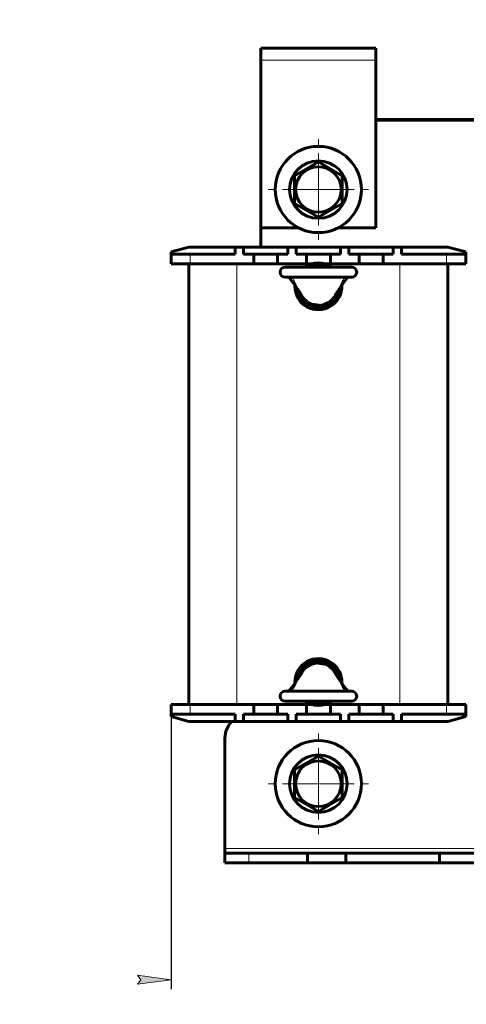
# Model space of a CAD drawing. Header units: millimetres. Extents: x 0 to 420, y 0 to 594.
# Tile 1 of 5: x 0 to 93, y 109 to 314. Entities that reach past the tile are written whole.
import ezdxf

# ---------------------------------------------------------------- set-up
doc = ezdxf.new("R2010")
doc.units = ezdxf.units.MM
for name, pattern in [('K5LT_AXLED', [12, 7.5, -1.5, 1.5, -1.5]), ('K5LT_BASIC', [0]), ('K5LT_THIN', [0])]:
    doc.linetypes.add(name, pattern=pattern)
doc.layers.add('Системный слой', color=7, linetype='Continuous')
doc.styles.add('KDIMTEXTSTYLE', font='GOST_AU.SHX', dxfattribs={"width": 0.96, "oblique": 15, "height": 5})
doc.dimstyles.new('KDIMSTYLE (1.00)', dxfattribs={"dimtxt": 5, "dimasz": 1, "dimexe": 2, "dimexo": 0, "dimgap": 1, "dimtad": 1, "dimtxsty": 'KDIMTEXTSTYLE', "dimsah": 1, "dimcen": 0, "dimdle": 1, "dimadec": 0, "dimazin": 0, "dimtfac": 0.667, "dimtmove": 0, "dimatfit": 3, "dimfxl": 1, "dimtvp": 1, "dimtolj": 1, "dimtzin": 0, "dimarcsym": 0})

# ---------------------------------------------------------------- blocks, each defined once
blk = doc.blocks.new('U4')
at = {"layer": 'Системный слой', "color": 150, "linetype": 'K5LT_BASIC', "lineweight": 60, "true_color": 0x0080ff}
for p, q in [((48.83, 171.17), (53.83, 171.17)), ((59.83, 171.17), (60.95, 171.17)), ((63.72, 171.17), (64.83, 171.17)), ((70.83, 171.17), (75.83, 171.17))]:
    blk.add_line(p, q, dxfattribs=at)
blk = doc.blocks.new('U5')
at = {"layer": 'Системный слой', "color": 150, "linetype": 'K5LT_BASIC', "lineweight": 60, "true_color": 0x0080ff}
for p, q in [((48.83, 263.17), (53.83, 263.17)), ((59.83, 263.17), (60.95, 263.17)), ((63.72, 263.17), (64.83, 263.17)), ((70.83, 263.17), (75.83, 263.17))]:
    blk.add_line(p, q, dxfattribs=at)
blk = doc.blocks.new('U8')
at = {"layer": 'Системный слой', "color": 150, "linetype": 'K5LT_BASIC', "lineweight": 60, "true_color": 0x0080ff}
for p, q in [((50.33, 270.67), (58.21, 270.67)), ((66.46, 270.67), (74.33, 270.67))]:
    blk.add_line(p, q, dxfattribs=at)
blk = doc.blocks.new('U9')
at = {"layer": 'Системный слой', "color": 150, "linetype": 'K5LT_BASIC', "lineweight": 60, "true_color": 0x0080ff}
for p, q in [((56.18, 260.37), (56.8, 259.55)), ((56.8, 259.55), (57.42, 258.7)), ((57.42, 258.7), (58.06, 257.8))]:
    blk.add_line(p, q, dxfattribs=at)
blk = doc.blocks.new('U10')
at = {"layer": 'Системный слой', "color": 150, "linetype": 'K5LT_BASIC', "lineweight": 60, "true_color": 0x0080ff}
for p, q in [((67.86, 259.55), (67.24, 258.7)), ((68.49, 260.37), (67.86, 259.55)), ((67.24, 258.7), (66.61, 257.8))]:
    blk.add_line(p, q, dxfattribs=at)
blk = doc.blocks.new('U11')
at = {"layer": 'Системный слой', "color": 150, "linetype": 'K5LT_BASIC', "lineweight": 60, "true_color": 0x0080ff}
for p, q in [((67.24, 175.64), (66.61, 176.53)), ((67.86, 174.78), (67.24, 175.64)), ((68.49, 173.97), (67.86, 174.78))]:
    blk.add_line(p, q, dxfattribs=at)
blk = doc.blocks.new('U12')
at = {"layer": 'Системный слой', "color": 150, "linetype": 'K5LT_BASIC', "lineweight": 60, "true_color": 0x0080ff}
for p, q in [((56.18, 173.97), (56.8, 174.78)), ((56.8, 174.78), (57.42, 175.63)), ((57.42, 175.63), (58.06, 176.53))]:
    blk.add_line(p, q, dxfattribs=at)
blk = doc.blocks.new('U17')
at = {"layer": 'Системный слой', "color": 150, "linetype": 'K5LT_BASIC', "lineweight": 60, "true_color": 0x0080ff}
for p, q in [((93.08, 265.17), (93.33, 265.17)), ((154.83, 265.17), (155.08, 265.17))]:
    blk.add_line(p, q, dxfattribs=at)
blk = doc.blocks.new('U28')
at = {"layer": 'Системный слой', "color": 150, "linetype": 'K5LT_BASIC', "lineweight": 60, "true_color": 0x0080ff}
for p, q in [((93.33, 169.17), (93.08, 169.17)), ((155.08, 169.17), (154.83, 169.17))]:
    blk.add_line(p, q, dxfattribs=at)
blk = doc.blocks.new('U29')
at = {"layer": 'Системный слой', "color": 150, "linetype": 'K5LT_BASIC', "lineweight": 60, "true_color": 0x0080ff}
for start, end in [(54.7187, 125.2813), (180, 2.4479), (177.5521, 180)]:
    blk.add_arc((62.33, 258.47), 4.9, start, end, dxfattribs=at)
blk = doc.blocks.new('U30')
at = {"layer": 'Системный слой', "color": 150, "linetype": 'K5LT_BASIC', "lineweight": 60, "true_color": 0x0080ff}
for start, end in [(357.5521, 180), (180, 182.4479), (234.7187, 305.2813)]:
    blk.add_arc((62.33, 175.87), 4.9, start, end, dxfattribs=at)
blk = doc.blocks.new('U31')
at = {"layer": 'Системный слой', "color": 150, "linetype": 'K5LT_BASIC', "lineweight": 60, "true_color": 0x0080ff}
for start, end in [(7.0448, 172.9551), (245.38, 294.62)]:
    blk.add_arc((62.33, 175.87), 4.4, start, end, dxfattribs=at)
blk = doc.blocks.new('U32')
at = {"layer": 'Системный слой', "color": 150, "linetype": 'K5LT_BASIC', "lineweight": 60, "true_color": 0x0080ff}
for start, end in [(65.38, 114.62), (187.0448, 352.9551)]:
    blk.add_arc((62.33, 258.47), 4.4, start, end, dxfattribs=at)
blk = doc.blocks.new('U35')
at = {"layer": 'Системный слой', "color": 7, "linetype": 'K5LT_THIN', "lineweight": 18}
for p, q in [((60.55, 255.01), (58.82, 256.55)), ((63.01, 254.67), (60.55, 255.01)), ((65.27, 255.8), (63.01, 254.67)), ((65.84, 256.55), (65.27, 255.8))]:
    blk.add_line(p, q, dxfattribs=at)
for centre, start, end in [((61.45, 258.01), 207.521, 209.0666), ((63.22, 258.01), 330.9338, 332.4786)]:
    blk.add_arc(centre, 3, start, end, dxfattribs=at)
blk = doc.blocks.new('U36')
at = {"layer": 'Системный слой', "color": 7, "linetype": 'K5LT_THIN', "lineweight": 18}
for p, q in [((59.39, 178.53), (61.65, 179.67)), ((61.65, 179.67), (64.12, 179.33)), ((64.12, 179.33), (65.84, 177.79)), ((58.82, 177.79), (59.39, 178.53))]:
    blk.add_line(p, q, dxfattribs=at)
for centre, start, end in [((61.45, 176.33), 150.9338, 152.4786), ((63.22, 176.33), 27.521, 29.0666)]:
    blk.add_arc(centre, 3, start, end, dxfattribs=at)
blk = doc.blocks.new('KDIMARROW_01')
at = {"layer": 'Системный слой'}
blk.add_hatch(color=0, dxfattribs=at).paths.add_polyline_path([(0, 0), (-7, 0.92), (-6.3, 0), (-7, -0.92)])
at = {"layer": 'Системный слой', "color": 0, "linetype": 'K5LT_THIN', "lineweight": 18}
for p, q in [((-6.3, 0), (-7, 0.92)), ((-7, 0.92), (0, 0)), ((0, 0), (-7, -0.92)), ((-7, -0.92), (-6.3, 0)), ((0, 0), (-1, 0))]:
    blk.add_line(p, q, dxfattribs=at)
blk = doc.blocks.new('U40')
at = {"layer": 'Системный слой', "color": 30, "linetype": 'K5LT_AXLED', "lineweight": 18, "true_color": 0xff8000}
for q in [(62.33, 165.67), (51.33, 154.67), (73.33, 154.67), (62.33, 143.67)]:
    blk.add_line((62.33, 154.67), q, dxfattribs=at)
blk = doc.blocks.new('U41')
at = {"layer": 'Системный слой', "color": 30, "linetype": 'K5LT_AXLED', "lineweight": 18, "true_color": 0xff8000}
for q in [(62.33, 289.67), (51.33, 278.67), (73.33, 278.67), (62.33, 267.67)]:
    blk.add_line((62.33, 278.67), q, dxfattribs=at)

msp = doc.modelspace()

# ---------------------------------------------------------------- linework, layer by layer
at = {"layer": 'Системный слой', "color": 150, "linetype": 'K5LT_BASIC', "lineweight": 60, "true_color": 0x0080ff}
for p, q in [((50.334, 308.166), (50.334, 305.666)), ((50.334, 308.166), (74.334, 308.166)), ((74.334, 305.666), (74.334, 308.166)), ((50.334, 305.666), (50.334, 270.666)), ((74.334, 270.666), (74.334, 305.666)), ((74.334, 293.266), (173.834, 293.266)), ((173.834, 293.166), (74.334, 293.166)), ((57.334, 281.553), (62.334, 284.44)), ((62.334, 284.44), (67.334, 281.553)), ((57.334, 275.779), (57.334, 281.553)), ((67.334, 281.553), (67.334, 275.779)), ((62.334, 272.893), (57.334, 275.779)), ((67.334, 275.779), (62.334, 272.893)), ((50.334, 270.666), (50.334, 266.666)), ((35.316, 266.666), (31.584, 265.666)), ((31.584, 265.166), (31.584, 265.666)), ((31.584, 265.166), (35.584, 265.166)), ((31.584, 263.166), (31.584, 265.166)), ((35.316, 266.666), (44.959, 266.666)), ((35.584, 265.166), (44.959, 265.166)), ((44.959, 266.666), (46.709, 266.666)), ((44.959, 265.166), (44.959, 266.666)), ((46.709, 265.166), (46.709, 266.666)), ((46.709, 266.666), (55.959, 266.666)), ((46.709, 265.166), (48.834, 265.166)), ((48.834, 265.166), (48.834, 263.166)), ((51.334, 265.166), (48.834, 265.166)), ((53.834, 265.166), (51.334, 265.166)), ((53.834, 263.166), (53.834, 265.166)), ((53.834, 265.166), (55.959, 265.166)), ((55.959, 265.166), (55.959, 266.666)), ((55.959, 266.666), (57.709, 266.666)), ((57.709, 266.666), (66.959, 266.666)), ((57.709, 265.166), (57.709, 266.666)), ((57.709, 265.166), (59.834, 265.166)), ((62.334, 265.166), (59.834, 265.166)), ((59.834, 265.166), (59.834, 263.166)), ((64.834, 265.166), (62.334, 265.166)), ((64.834, 263.166), (64.834, 265.166)), ((64.834, 265.166), (66.959, 265.166)), ((66.959, 265.166), (66.959, 266.666)), ((66.959, 266.666), (68.709, 266.666)), ((68.709, 266.666), (77.959, 266.666)), ((68.709, 265.166), (68.709, 266.666)), ((68.709, 265.166), (70.834, 265.166)), ((70.834, 265.166), (70.834, 263.166)), ((73.334, 265.166), (70.834, 265.166)), ((75.834, 265.166), (73.334, 265.166)), ((75.834, 263.166), (75.834, 265.166)), ((75.834, 265.166), (77.959, 265.166)), ((77.959, 266.666), (79.709, 266.666)), ((77.959, 265.166), (77.959, 266.666)), ((79.709, 266.666), (89.352, 266.666)), ((79.709, 265.166), (79.709, 266.666)), ((79.709, 265.166), (89.084, 265.166)), ((89.084, 265.166), (93.084, 265.166)), ((93.084, 265.666), (89.352, 266.666)), ((93.084, 265.166), (93.084, 265.666)), ((93.084, 263.166), (93.084, 265.166)), ((31.584, 263.166), (35.584, 263.166)), ((35.334, 171.166), (35.334, 263.166)), ((35.584, 263.166), (48.834, 263.166)), ((53.834, 263.166), (59.834, 263.166)), ((64.834, 263.166), (70.834, 263.166)), ((75.834, 263.166), (89.084, 263.166)), ((89.084, 263.166), (93.084, 263.166)), ((89.334, 171.166), (89.334, 263.166)), ((69.284, 262.466), (55.384, 262.466)), ((69.284, 260.366), (55.384, 260.366)), ((55.384, 173.966), (69.284, 173.966)), ((35.584, 171.166), (31.584, 171.166)), ((31.584, 171.166), (31.584, 169.166)), ((48.834, 171.166), (35.584, 171.166)), ((48.834, 171.166), (48.834, 169.166)), ((53.834, 169.166), (53.834, 171.166)), ((59.834, 171.166), (53.834, 171.166)), ((55.384, 171.866), (69.284, 171.866)), ((59.834, 171.166), (59.834, 169.166)), ((64.834, 169.166), (64.834, 171.166)), ((70.834, 171.166), (64.834, 171.166)), ((70.834, 171.166), (70.834, 169.166)), ((75.834, 169.166), (75.834, 171.166)), ((89.084, 171.166), (75.834, 171.166)), ((93.084, 171.166), (89.084, 171.166)), ((93.084, 171.166), (93.084, 169.166)), ((35.584, 169.166), (31.584, 169.166)), ((31.584, 169.166), (31.584, 168.666)), ((31.584, 168.666), (35.316, 167.666)), ((44.959, 169.166), (35.584, 169.166)), ((44.959, 169.166), (44.959, 167.666)), ((46.709, 169.166), (46.709, 167.666)), ((48.834, 169.166), (46.709, 169.166)), ((48.834, 169.166), (51.334, 169.166)), ((51.334, 169.166), (53.834, 169.166)), ((55.959, 169.166), (53.834, 169.166)), ((55.959, 169.166), (55.959, 167.666)), ((57.709, 169.166), (57.709, 167.666)), ((59.834, 169.166), (57.709, 169.166)), ((59.834, 169.166), (62.334, 169.166)), ((62.334, 169.166), (64.834, 169.166)), ((66.959, 169.166), (64.834, 169.166)), ((66.959, 169.166), (66.959, 167.666)), ((68.709, 169.166), (68.709, 167.666)), ((70.834, 169.166), (68.709, 169.166)), ((70.834, 169.166), (73.334, 169.166)), ((73.334, 169.166), (75.834, 169.166)), ((77.959, 169.166), (75.834, 169.166)), ((77.959, 169.166), (77.959, 167.666)), ((79.709, 169.166), (79.709, 167.666)), ((89.084, 169.166), (79.709, 169.166)), ((93.084, 169.166), (89.084, 169.166)), ((89.352, 167.666), (93.084, 168.666)), ((93.084, 169.166), (93.084, 168.666)), ((44.959, 167.666), (35.316, 167.666)), ((46.709, 167.666), (44.959, 167.666)), ((55.959, 167.666), (46.709, 167.666)), ((57.709, 167.666), (55.959, 167.666)), ((66.959, 167.666), (57.709, 167.666)), ((68.709, 167.666), (66.959, 167.666)), ((77.959, 167.666), (68.709, 167.666)), ((79.709, 167.666), (77.959, 167.666)), ((89.352, 167.666), (79.709, 167.666)), ((42.834, 164.166), (42.834, 141.166)), ((57.334, 157.553), (62.334, 160.44)), ((62.334, 160.44), (67.334, 157.553)), ((57.334, 151.779), (57.334, 157.553)), ((67.334, 157.553), (67.334, 151.779)), ((62.334, 148.893), (57.334, 151.779)), ((67.334, 151.779), (62.334, 148.893)), ((42.834, 141.166), (42.834, 140.166)), ((42.834, 140.166), (47.834, 140.166)), ((42.834, 138.166), (42.834, 140.166)), ((47.834, 140.166), (60.084, 140.166)), ((60.084, 138.166), (60.084, 140.166)), ((60.084, 140.166), (68.084, 140.166)), ((68.084, 140.166), (87.584, 140.166)), ((68.084, 138.166), (68.084, 140.166)), ((87.584, 140.166), (95.584, 140.166)), ((87.584, 138.166), (87.584, 140.166)), ((42.834, 138.166), (47.834, 138.166)), ((47.834, 138.166), (60.084, 138.166)), ((60.084, 138.166), (68.084, 138.166)), ((68.084, 138.166), (87.584, 138.166)), ((87.584, 138.166), (95.584, 138.166))]:
    msp.add_line(p, q, dxfattribs=at)
at = {"layer": 'Системный слой', "color": 7, "linetype": 'K5LT_THIN', "lineweight": 18}
for p, q in [((74.334, 305.666), (50.334, 305.666)), ((35.584, 263.166), (35.584, 265.166)), ((89.084, 263.166), (89.084, 265.166)), ((45.334, 171.166), (45.334, 263.166)), ((79.334, 171.166), (79.334, 263.166)), ((35.584, 171.166), (35.584, 169.166)), ((89.084, 171.166), (89.084, 169.166)), ((205.334, 141.166), (42.834, 141.166)), ((47.834, 138.166), (47.834, 140.166))]:
    msp.add_line(p, q, dxfattribs=at)
at = {"layer": 'Системный слой', "color": 150, "linetype": 'K5LT_BASIC', "lineweight": 60, "true_color": 0x0080ff}
for centre, radius in [((62.334, 278.666), 9), ((62.334, 278.666), 6), ((62.334, 278.666), 4.75), ((62.334, 154.666), 9), ((62.334, 154.666), 6), ((62.334, 154.666), 4.75)]:
    msp.add_circle(centre, radius, dxfattribs=at)
for centre, radius, start, end in [((55.384, 261.416), 1.05, 90, 270), ((69.284, 261.416), 1.05, 270, 90), ((61.45, 258.006), 3.003, 207.52103, 209.06656), ((62.334, 258.466), 4, 207.52081, 332.47918), ((63.216, 258.006), 3.005, 330.93377, 332.47862), ((62.334, 175.866), 4, 27.52081, 152.47918), ((61.451, 176.326), 3.005, 150.93377, 152.47862), ((63.218, 176.327), 3.003, 27.52103, 29.06656), ((55.384, 172.916), 1.05, 90, 270), ((69.284, 172.916), 1.05, 270, 90), ((47.834, 164.166), 5, 135.573, 180)]:
    msp.add_arc(centre, radius, start, end, dxfattribs=at)
for points, knots in [([(56.856, 260.291), (56.844, 260.311), (56.822, 260.341), (56.793, 260.362), (56.777, 260.366), (56.771, 260.366)], [0, 0, 0, 0, 2.4967269, 4.4966787, 6, 6, 6, 6]), ([(67.811, 260.291), (67.823, 260.311), (67.846, 260.341), (67.874, 260.362), (67.89, 260.366), (67.896, 260.366)], [0, 0, 0, 0, 2.4967265, 4.4966783, 6, 6, 6, 6]), ([(58.786, 256.618), (58.707, 256.769), (58.625, 256.918), (58.453, 257.213), (58.363, 257.358), (58.26, 257.512), (58.253, 257.523), (58.227, 257.562), (58.208, 257.589), (58.173, 257.641), (58.155, 257.665), (58.122, 257.712), (58.106, 257.734), (58.08, 257.771), (58.069, 257.786), (58.058, 257.8)], [0, 0, 0, 0, 3.6, 3.6, 7.2, 7.2, 7.4863589, 7.4863589, 8.1780284, 8.1780284, 8.8068189, 8.8068189, 9.3784465, 9.3784465, 9.7592588, 9.7592588, 9.7592588, 9.7592588]), ([(65.881, 256.618), (65.916, 256.685), (65.952, 256.753), (66.053, 256.936), (66.119, 257.052), (66.276, 257.313), (66.369, 257.457), (66.481, 257.621), (66.497, 257.644), (66.535, 257.698), (66.557, 257.729), (66.589, 257.773), (66.599, 257.787), (66.609, 257.8)], [0, 0, 0, 0, 1.6102903, 1.6102903, 4.4282984, 4.4282984, 8.0282984, 8.0282984, 8.6097173, 8.6097173, 9.406986, 9.406986, 9.7593349, 9.7593349, 9.7593349, 9.7593349]), ([(58.786, 177.714), (58.751, 177.647), (58.715, 177.58), (58.614, 177.396), (58.548, 177.28), (58.391, 177.019), (58.299, 176.875), (58.186, 176.711), (58.17, 176.688), (58.132, 176.635), (58.11, 176.604), (58.078, 176.559), (58.068, 176.546), (58.058, 176.532)], [0, 0, 0, 0, 1.6102903, 1.6102903, 4.4282984, 4.4282984, 8.0282984, 8.0282984, 8.6097173, 8.6097173, 9.406986, 9.406986, 9.7593349, 9.7593349, 9.7593349, 9.7593349]), ([(65.881, 177.714), (65.96, 177.563), (66.042, 177.414), (66.214, 177.12), (66.305, 176.974), (66.407, 176.821), (66.415, 176.809), (66.44, 176.771), (66.459, 176.743), (66.495, 176.692), (66.512, 176.667), (66.545, 176.62), (66.561, 176.598), (66.587, 176.561), (66.598, 176.547), (66.609, 176.532)], [0, 0, 0, 0, 3.6, 3.6, 7.2, 7.2, 7.4863589, 7.4863589, 8.1780284, 8.1780284, 8.8068189, 8.8068189, 9.3784465, 9.3784465, 9.7592588, 9.7592588, 9.7592588, 9.7592588]), ([(56.856, 174.041), (56.844, 174.021), (56.822, 173.991), (56.793, 173.97), (56.777, 173.966), (56.771, 173.966)], [0, 0, 0, 0, 2.4967265, 4.4966783, 6, 6, 6, 6]), ([(67.811, 174.041), (67.823, 174.021), (67.846, 173.991), (67.874, 173.97), (67.89, 173.966), (67.896, 173.966)], [0, 0, 0, 0, 2.4967269, 4.4966787, 6, 6, 6, 6])]:
    msp.add_open_spline(points, degree=3, knots=knots, dxfattribs=at)
at = {"layer": 'Системный слой', "color": 7, "linetype": 'K5LT_THIN', "lineweight": 18}
for points, knots in [([(56.856, 260.291), (56.946, 260.144), (57.111, 259.867), (57.317, 259.487), (57.467, 259.196), (57.564, 258.996), (57.626, 258.862), (57.671, 258.763), (57.708, 258.681), (57.739, 258.608), (57.769, 258.538), (57.797, 258.47), (57.825, 258.402), (57.85, 258.34), (57.873, 258.281), (57.894, 258.226), (57.915, 258.171), (57.933, 258.123), (57.948, 258.079), (57.963, 258.038), (57.977, 257.998), (57.99, 257.961), (58.006, 257.915), (58.023, 257.871), (58.038, 257.834), (58.049, 257.814), (58.056, 257.804), (58.058, 257.8)], [0, 0, 0, 0, 4.6245081, 8.6500092, 11.6814488, 13.5780064, 14.8287163, 15.828633, 16.6561683, 17.4212949, 18.1167836, 18.885156, 19.6268035, 20.3408161, 20.9470814, 21.6005802, 22.2463034, 22.8474749, 23.3487218, 23.8710496, 24.3924837, 24.9179131, 25.3894807, 26.451759, 27.1143308, 27.6559944, 28, 28, 28, 28]), ([(67.811, 260.291), (67.372, 260.281), (66.546, 260.263), (65.356, 260.243), (63.37, 260.22), (61.39, 260.219), (59.427, 260.242), (58.199, 260.262), (57.355, 260.28), (56.856, 260.291)], [0, 0, 0, 0, 1.2013402, 2.2627918, 3.2597433, 6.6388614, 7.6867363, 8.635352, 10, 10, 10, 10]), ([(67.811, 260.291), (67.721, 260.144), (67.557, 259.867), (67.35, 259.487), (67.2, 259.196), (67.104, 258.996), (67.041, 258.862), (66.996, 258.763), (66.959, 258.681), (66.928, 258.608), (66.898, 258.538), (66.87, 258.47), (66.842, 258.402), (66.817, 258.34), (66.794, 258.281), (66.773, 258.226), (66.753, 258.171), (66.735, 258.123), (66.719, 258.079), (66.704, 258.038), (66.69, 257.998), (66.677, 257.961), (66.661, 257.915), (66.644, 257.871), (66.629, 257.834), (66.618, 257.814), (66.612, 257.804), (66.609, 257.8)], [0, 0, 0, 0, 4.6245196, 8.6500297, 11.6814718, 13.5780252, 14.8287287, 15.828641, 16.6561751, 17.4213018, 18.1167932, 18.8851578, 19.626796, 20.3407969, 20.9470598, 21.6005523, 22.246269, 22.8474346, 23.3486812, 23.8710075, 24.3924389, 24.9178653, 25.3894317, 26.4517122, 27.1142866, 27.6559659, 28, 28, 28, 28]), ([(56.856, 174.041), (56.914, 174.136), (57.02, 174.314), (57.164, 174.563), (57.275, 174.769), (57.365, 174.938), (57.436, 175.075), (57.495, 175.194), (57.544, 175.296), (57.588, 175.387), (57.626, 175.47), (57.664, 175.554), (57.702, 175.639), (57.74, 175.726), (57.773, 175.804), (57.802, 175.875), (57.829, 175.939), (57.853, 176), (57.875, 176.056), (57.894, 176.106), (57.911, 176.152), (57.927, 176.193), (57.941, 176.233), (57.955, 176.272), (57.969, 176.311), (57.987, 176.36), (58.002, 176.406), (58.018, 176.447), (58.028, 176.474), (58.038, 176.496), (58.047, 176.515), (58.054, 176.526), (58.058, 176.532)], [0, 0, 0, 0, 3.5188102, 6.5562711, 9.1123828, 10.9977414, 12.6936962, 14.0715148, 15.3206008, 16.3912557, 17.3980618, 18.341019, 19.4658512, 20.5415243, 21.5717845, 22.410625, 23.2390733, 24.0494486, 24.7867771, 25.4675018, 26.095557, 26.6672914, 27.2177647, 27.8148692, 28.3937362, 28.9670203, 30.133094, 30.7652213, 31.3425617, 31.8506812, 32.3962776, 33, 33, 33, 33]), ([(67.811, 174.041), (67.721, 174.188), (67.557, 174.466), (67.35, 174.845), (67.2, 175.136), (67.104, 175.336), (67.041, 175.47), (66.996, 175.569), (66.959, 175.652), (66.928, 175.724), (66.898, 175.794), (66.87, 175.862), (66.842, 175.93), (66.817, 175.993), (66.794, 176.051), (66.773, 176.107), (66.753, 176.161), (66.735, 176.209), (66.719, 176.253), (66.704, 176.294), (66.69, 176.334), (66.677, 176.371), (66.661, 176.417), (66.644, 176.461), (66.629, 176.498), (66.618, 176.518), (66.612, 176.528), (66.609, 176.532)], [0, 0, 0, 0, 4.6245081, 8.6500092, 11.6814488, 13.5780064, 14.8287163, 15.828633, 16.6561683, 17.4212949, 18.1167836, 18.885156, 19.6268035, 20.3408161, 20.9470814, 21.6005802, 22.2463034, 22.8474749, 23.3487218, 23.8710496, 24.3924837, 24.9179131, 25.3894807, 26.451759, 27.1143308, 27.6559944, 28, 28, 28, 28]), ([(56.856, 174.041), (57.295, 174.051), (58.121, 174.069), (59.312, 174.089), (61.297, 174.112), (63.278, 174.113), (65.24, 174.091), (66.468, 174.071), (67.313, 174.053), (67.811, 174.041)], [0, 0, 0, 0, 1.2013402, 2.2627918, 3.2597433, 6.6388614, 7.6867363, 8.635352, 10, 10, 10, 10])]:
    msp.add_open_spline(points, degree=3, knots=knots, dxfattribs=at)

# ---------------------------------------------------------------- block references
at = {"layer": 'Системный слой'}
for name in ['U41', 'U8', 'U17', 'U5', 'U29', 'U32', 'U9', 'U10', 'U35', 'U30', 'U31', 'U36', 'U12', 'U11', 'U4', 'U28', 'U40']:
    msp.add_blockref(name, (0, 0), dxfattribs=at)

# ---------------------------------------------------------------- dimensions: what is measured, and where the dimension line sits
at = {"layer": 'Системный слой', "color": 7}
msp.add_linear_dim(base=(31.584, 113.774), p1=(216.584, 170.166), p2=(31.584, 170.166), location=(124.084, 113.774), text='\\H10.0;\\W0.965;\\Q15;\\H10.0;\\W0.965;\\Q15;\\Q15;Ш', dimstyle='KDIMSTYLE (1.00)', override={"dimexo": 0, "dimblk1": 'KDIMARROW_01', "dimblk2": 'KDIMARROW_01', "dimse1": 0, "dimse2": 0, "dimclrt": 7, "dimtolj": 1}, dxfattribs=at).render()

doc.saveas('drawing.dxf')
